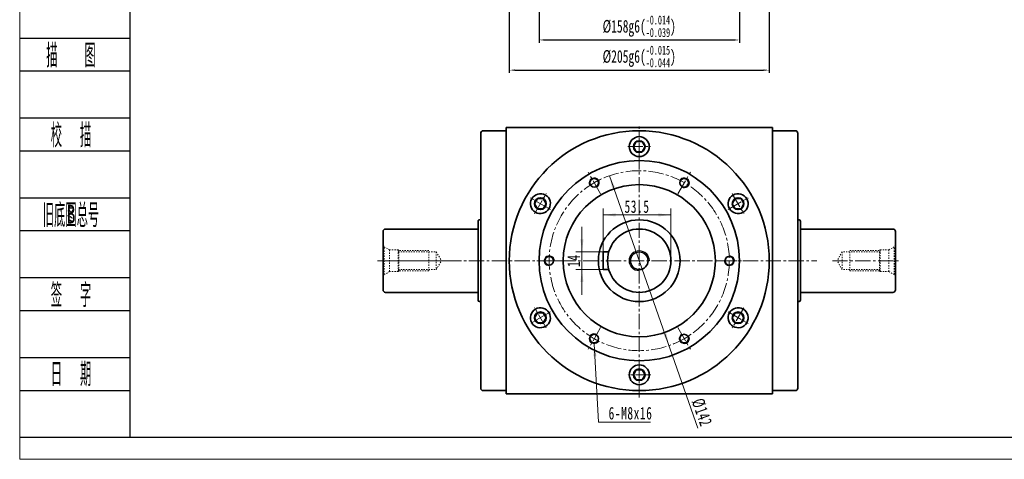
# Model space of a CAD drawing. Header units: millimetres. Extents: x 1714 to 3179, y 2392 to 3423.
# Tile 1 of 4: x 1721 to 2497, y 2392 to 2739. Entities that reach past the tile are written whole.
import ezdxf
from ezdxf.enums import TextEntityAlignment as Align

# ---------------------------------------------------------------- set-up
doc = ezdxf.new("R2010")
doc.units = ezdxf.units.MM
doc.set_wipeout_variables(frame=1)
doc.header["$PDSIZE"] = -5
doc.linetypes.add('点画线', pattern=[18, 12, -2, 2, -2])
doc.linetypes.add('虚线', pattern=[2, 1, -1])
doc.layers.get('0').update_dxf_attribs({"lineweight": 35})
doc.layers.add('2细线层', color=4, linetype='Continuous')
doc.layers.add('6文字层', color=3, linetype='Continuous')
for name, color, linetype, lineweight in [('中心线层', 1, '点画线', 18), ('图框_外框线', 7, 'Continuous', 18), ('尺寸线层', 3, 'Continuous', 18), ('粗实线层', 7, 'Continuous', 35)]:
    doc.layers.add(name, color=color, linetype=linetype, lineweight=lineweight)
doc.styles.add('PC_TEXTSTYLE', font='ISOCP.SHX', dxfattribs={"width": 0.707, "bigfont": 'GBCBIG.SHX'})
doc.styles.add('标准', font='txt', dxfattribs={"width": 0.667})
doc.dimstyles.new('a4-1-1.5', dxfattribs={"dimtxt": 4.5, "dimasz": 4.5, "dimexe": 2.25, "dimexo": 0, "dimgap": 0.75, "dimtad": 1, "dimdec": 3, "dimdsep": 46, "dimtxsty": '标准', "dimblk": '_CAXARROW', "dimcen": 0, "dimdle": 9, "dimazin": 2, "dimtfac": 0.707107, "dimtdec": 3, "dimtix": 1, "dimtmove": 2, "dimatfit": 3, "dimfxl": 0, "dimfrac": 2, "dimtolj": 1, "dimarcsym": 0})

# ---------------------------------------------------------------- blocks, each defined once
blk = doc.blocks.new('_CAXARROW')
blk.add_hatch(color=0).paths.add_polyline_path([(0, 0), (-1, 0.125), (-1, -0.125)], flags=0)
blk = doc.blocks.new('*X37')
at = {"layer": 'Defpoints', "color": 0}
for p in [(2130.61, 2871.21), (2288.61, 2871.21), (2288.61, 2722.94)]:
    blk.add_point(p, dxfattribs=at)
at = {"layer": '尺寸线层', "color": 0, "lineweight": -2}
for p, q in [((2130.61, 2871.21), (2130.61, 2720.69)), ((2288.61, 2871.21), (2288.61, 2720.69)), ((2135.11, 2722.94), (2284.11, 2722.94))]:
    blk.add_line(p, q, dxfattribs=at)
at = {"layer": '尺寸线层', "color": 0, "lineweight": -2, "xscale": 4.5, "yscale": 4.5, "zscale": 4.5, "rotation": 180}
blk.add_blockref('_CAXARROW', (2130.61, 2722.94), dxfattribs=at)
at = {"layer": '尺寸线层', "color": 0, "lineweight": -2, "xscale": 4.5, "yscale": 4.5, "zscale": 4.5}
blk.add_blockref('_CAXARROW', (2288.61, 2722.94), dxfattribs=at)
at = {"layer": '尺寸线层', "color": 0, "insert": (2209.61, 2733.75), "char_height": 10, "attachment_point": 5, "style": '标准'}
blk.add_mtext('\\A1;{\\A1;\\A1;%%C158g6({\\H0.707107x;\\S-0.014^ -0.039;})}', dxfattribs=at)
blk = doc.blocks.new('*X39')
at = {"layer": 'Defpoints', "color": 0}
for p in [(2107.11, 2939.21), (2312.11, 2939.21), (2312.11, 2699.14)]:
    blk.add_point(p, dxfattribs=at)
at = {"layer": '尺寸线层', "color": 0, "lineweight": -2}
for p, q in [((2107.11, 2939.21), (2107.11, 2696.89)), ((2312.11, 2939.21), (2312.11, 2696.89)), ((2111.61, 2699.14), (2307.61, 2699.14))]:
    blk.add_line(p, q, dxfattribs=at)
at = {"layer": '尺寸线层', "color": 0, "lineweight": -2, "xscale": 4.5, "yscale": 4.5, "zscale": 4.5, "rotation": 180}
blk.add_blockref('_CAXARROW', (2107.11, 2699.14), dxfattribs=at)
at = {"layer": '尺寸线层', "color": 0, "lineweight": -2, "xscale": 4.5, "yscale": 4.5, "zscale": 4.5}
blk.add_blockref('_CAXARROW', (2312.11, 2699.14), dxfattribs=at)
at = {"layer": '尺寸线层', "color": 0, "insert": (2209.61, 2709.95), "char_height": 10, "attachment_point": 5, "style": '标准'}
blk.add_mtext('\\A1;{\\A1;\\A1;%%C205g6({\\H0.707107x;\\S-0.015^ -0.044;})}', dxfattribs=at)
blk = doc.blocks.new('m16螺纹中心孔_2')
at = {"layer": '中心线层', "linetype": '点画线', "lineweight": 18}
blk.add_line((49.71, 0), (-4.25, 0), dxfattribs=at)
at = {"layer": '粗实线层', "color": 6, "linetype": '虚线', "lineweight": 18}
for p, q in [((0, -12.65), (0, 12.65)), ((0, 12.65), (0.99, 10.93)), ((5.2, 8.5), (0.99, 10.93)), ((0.99, -10.93), (0.99, 10.93)), ((12, 8.5), (5.2, 8.5)), ((5.2, -8.5), (5.2, 8.5)), ((12.5, 8), (12, 8.5)), ((12, -8.5), (12, 8.5)), ((36, 8), (12.5, 8)), ((12.5, -8), (12.5, 8)), ((36, -8), (36, 8)), ((12, 7), (42, 7)), ((42, 7), (46.04, 0)), ((42, 7), (42, -7)), ((42, -7), (46.04, 0)), ((12, -7), (42, -7)), ((0, -12.65), (0.99, -10.93)), ((5.2, -8.5), (0.99, -10.93)), ((12, -8.5), (5.2, -8.5)), ((12.5, -8), (12, -8.5)), ((36, -8), (12.5, -8))]:
    blk.add_line(p, q, dxfattribs=at)
blk = doc.blocks.new('*X46')
at = {"layer": '中心线层', "linetype": '点画线', "lineweight": 18}
for p, q in [((0, -9.12), (0, 9.12)), ((-9.12, 0), (9.12, 0))]:
    blk.add_line(p, q, dxfattribs=at)
at = {"layer": '粗实线层'}
for p, q in [((-4.62, 0), (-2.31, 4)), ((-4.62, 0), (-2.31, -4)), ((-2.31, 4), (2.31, 4)), ((4.62, 0), (2.31, 4)), ((4.62, 0), (2.31, 4)), ((4.62, 0), (2.31, -4)), ((-2.31, -4), (2.31, -4))]:
    blk.add_line(p, q, dxfattribs=at)
blk.add_circle((0, 0), 4.62, dxfattribs=at)
for start, end in [(0, 180), (180, 360)]:
    blk.add_arc((0, 0), 7.87, start, end, dxfattribs=at)
blk = doc.blocks.new('*X47')
at = {"layer": '尺寸线层', "linetype": 'Continuous'}
for points in [[(2164.44, 2555.78), (2165.68, 2565.68), (2163.2, 2565.68)], [(2164.44, 2541.78), (2165.68, 2531.88), (2163.2, 2531.88)]]:
    blk.add_hatch(color=0, dxfattribs=at).paths.add_polyline_path(points, flags=0)
at = {"layer": '尺寸线层', "color": 0, "linetype": 'Continuous'}
for p, q in [((2164.44, 2575.58), (2164.44, 2521.98)), ((2181.11, 2555.78), (2159.49, 2555.78)), ((2181.11, 2541.78), (2159.49, 2541.78))]:
    blk.add_line(p, q, dxfattribs=at)
at = {"layer": '尺寸线层', "color": 0, "insert": (2157.89, 2548.78), "char_height": 9.9, "width": 19.8, "attachment_point": 5, "rotation": 90, "line_spacing_factor": 1.15057, "style": '标准'}
blk.add_mtext('\\T1.1;14', dxfattribs=at)
blk = doc.blocks.new('*X48')
at = {"layer": '尺寸线层', "linetype": 'Continuous'}
for points in [[(2181.11, 2584.89), (2191.01, 2586.12), (2191.01, 2583.65)], [(2234.61, 2584.89), (2224.71, 2586.12), (2224.71, 2583.65)]]:
    blk.add_hatch(color=0, dxfattribs=at).paths.add_polyline_path(points, flags=0)
at = {"layer": '尺寸线层', "color": 0, "linetype": 'Continuous'}
for p, q in [((2181.11, 2555.78), (2181.11, 2589.84)), ((2234.61, 2548.78), (2234.61, 2589.84)), ((2181.11, 2584.89), (2234.61, 2584.89))]:
    blk.add_line(p, q, dxfattribs=at)
at = {"layer": '尺寸线层', "color": 0, "insert": (2207.86, 2591.43), "char_height": 9.9, "width": 35.9362, "attachment_point": 5, "line_spacing_factor": 1.15057, "style": '标准'}
blk.add_mtext('\\T1.1;53.5', dxfattribs=at)
blk = doc.blocks.new('*X49')
at = {"layer": '尺寸线层', "linetype": 'Continuous'}
blk.add_hatch(color=0, dxfattribs=at).paths.add_polyline_path([(-6.37, 61.9), (-4.59, 52.08), (-7.07, 51.95)], flags=0)
at = {"layer": '尺寸线层', "color": 0, "linetype": 'Continuous'}
blk.add_line((-6.37, 61.9), (-3, 0), dxfattribs=at)
at = {"layer": '尺寸线层', "color": 0}
for p, q in [((-3, 0), (0, 0)), ((0, 0), (38.07, 0)), ((0, 0), (0, 0))]:
    blk.add_line(p, q, dxfattribs=at)
at = {"layer": '尺寸线层', "color": 0, "insert": (4.95, 1.98), "char_height": 9.9, "width": 66.2329, "attachment_point": 7, "line_spacing_factor": 1.15057, "style": '标准'}
blk.add_mtext('\\T1.1;6-M8x16', dxfattribs=at)
blk = doc.blocks.new('*X50')
at = {"layer": '尺寸线层', "linetype": 'Continuous'}
for points in [[(2186.11, 2615.78), (2188.22, 2606.03), (2190.56, 2606.85)], [(2233.1, 2481.78), (2228.66, 2490.71), (2230.99, 2491.53)]]:
    blk.add_hatch(color=0, dxfattribs=at).paths.add_polyline_path(points, flags=0)
at = {"layer": '尺寸线层', "color": 0, "linetype": 'Continuous'}
blk.add_line((2255.91, 2416.74), (2186.11, 2615.78), dxfattribs=at)
at = {"layer": '尺寸线层', "color": 0, "insert": (2258.98, 2429.11), "char_height": 9.9, "width": 42.6466, "attachment_point": 5, "rotation": 289.32486, "line_spacing_factor": 1.15057, "style": '标准'}
blk.add_mtext('\\T1.1;%%C142', dxfattribs=at)

msp = doc.modelspace()

# ---------------------------------------------------------------- linework, layer by layer
at = {"layer": '2细线层'}
for p, q in [((1721.1736, 2724.4543), (1807.9393, 2724.4543)), ((1721.1736, 2698.5116), (1807.9393, 2698.5116)), ((1721.1736, 2661.4507), (1807.9393, 2661.4507)), ((1721.1736, 2635.508), (1807.9393, 2635.508)), ((1721.1736, 2598.447), (1807.9393, 2598.447)), ((1721.1736, 2572.5043), (1807.9393, 2572.5043)), ((1721.1736, 2535.4433), (1807.9393, 2535.4433)), ((1721.1736, 2509.5006), (1807.9393, 2509.5006)), ((1721.1736, 2472.4396), (1807.9393, 2472.4396)), ((1721.1736, 2446.497), (1807.9393, 2446.497)), ((1721.1736, 2409.436), (1807.9393, 2409.436))]:
    msp.add_line(p, q, dxfattribs=at)
at = {"layer": '中心线层'}
for p, q in [((2209.6077, 2440.7819), (2209.6077, 2656.7819)), ((2179.176, 2601.4912), (2169.2834, 2618.6256)), ((2240.0394, 2601.4912), (2249.9319, 2618.6256)), ((2003.3577, 2548.7819), (2349.5738, 2548.7819)), ((2148.7442, 2548.7819), (2128.9592, 2548.7819)), ((2270.4711, 2548.7819), (2290.2562, 2548.7819)), ((2179.176, 2496.0727), (2169.2834, 2478.9383)), ((2240.0394, 2496.0727), (2249.9319, 2478.9383))]:
    msp.add_line(p, q, dxfattribs=at)
at = {"layer": '粗实线层'}
for p, q in [((2084.6077, 2649.2819), (2084.6077, 2448.2819)), ((2104.6077, 2651.2819), (2086.6077, 2651.2819)), ((2104.6077, 2443.7819), (2104.6077, 2653.7819)), ((2104.6077, 2653.7819), (2314.6077, 2653.7819)), ((2314.6077, 2443.7819), (2314.6077, 2653.7819)), ((2314.6077, 2651.2819), (2332.6077, 2651.2819)), ((2334.6077, 2649.2819), (2334.6077, 2448.2819)), ((2082.6077, 2517.5319), (2082.6077, 2580.0319)), ((2084.6077, 2581.0319), (2083.6077, 2581.0319)), ((2334.6077, 2581.0319), (2335.6077, 2581.0319)), ((2336.6077, 2517.5319), (2336.6077, 2580.0319)), ((2007.6077, 2571.7819), (2007.6077, 2525.7819)), ((2009.6077, 2573.7819), (2082.6077, 2573.7819)), ((2409.6077, 2573.7819), (2336.6077, 2573.7819)), ((2411.6077, 2571.7819), (2411.6077, 2525.7819)), ((2181.1077, 2555.7819), (2181.1077, 2541.7819)), ((2181.1077, 2555.7819), (2185.6077, 2555.7819)), ((2181.1077, 2541.7819), (2185.6077, 2541.7819)), ((2009.6077, 2523.7819), (2082.6077, 2523.7819)), ((2409.6077, 2523.7819), (2336.6077, 2523.7819)), ((2084.6077, 2516.5319), (2083.6077, 2516.5319)), ((2334.6077, 2516.5319), (2335.6077, 2516.5319)), ((2104.6077, 2446.2819), (2086.6077, 2446.2819)), ((2314.6077, 2446.2819), (2332.6077, 2446.2819)), ((2314.6077, 2443.7819), (2104.6077, 2443.7819))]:
    msp.add_line(p, q, dxfattribs=at)
for centre, radius in [((2209.6077, 2548.7819), 102.5), ((2209.6077, 2548.7819), 79), ((2209.6077, 2548.7819), 60), ((2174.1077, 2610.2698), 3.4), ((2245.1077, 2610.2698), 3.4), ((2209.6077, 2548.7819), 32.25), ((2209.6077, 2548.7819), 25), ((2209.6077, 2548.7819), 7), ((2138.6077, 2548.7819), 3.4), ((2280.6077, 2548.7819), 3.4), ((2174.1077, 2487.2941), 3.4), ((2245.1077, 2487.2941), 3.4)]:
    msp.add_circle(centre, radius, dxfattribs=at)
for centre, radius, start, end in [((2086.6077, 2649.2819), 2, 90, 180), ((2332.6077, 2649.2819), 2, 0, 90), ((2083.6077, 2580.0319), 1, 90.0000003, 180.0000003), ((2335.6077, 2580.0319), 1, 0, 90), ((2009.6077, 2571.7819), 2, 90, 180), ((2409.6077, 2571.7819), 2, 0, 90), ((2009.6077, 2525.7819), 2, 180, 270), ((2409.6077, 2525.7819), 2, 270, 360), ((2083.6077, 2517.5319), 1, 180, 270), ((2335.6077, 2517.5319), 1, 270.0000003, 0.0000003), ((2086.6077, 2448.2819), 2, 180, 270), ((2332.6077, 2448.2819), 2, 270, 0)]:
    msp.add_arc(centre, radius, start, end, dxfattribs=at)
at = {"layer": '粗实线层', "lineweight": 18}
for centre, radius, start, end in [((2174.1077, 2610.2698), 4, 300, 212.010791), ((2245.1077, 2610.2698), 4, 240, 152.010791), ((2209.6077, 2548.7819), 8, 0, 270), ((2138.6077, 2548.7819), 4, 0, 272.010791), ((2280.6077, 2548.7819), 4, 180, 92.010791), ((2174.1077, 2487.2941), 4, 60, 332.010791), ((2245.1077, 2487.2941), 4, 120, 32.010791)]:
    msp.add_arc(centre, radius, start, end, dxfattribs=at)

# ---------------------------------------------------------------- block references
at = {"layer": '粗实线层'}
msp.add_blockref('m16螺纹中心孔_2', (2007.6077, 2548.7819), dxfattribs=at)
at = {"layer": '粗实线层', "xscale": -0.9999999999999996, "rotation": 360}
msp.add_blockref('m16螺纹中心孔_2', (2411.6077, 2548.7819), dxfattribs=at)

# ---------------------------------------------------------------- texts
at = {"layer": '6文字层', "color": 3, "style": 'PC_TEXTSTYLE'}
for s, width, p in [('描   图', 0.6667, (1761.6131, 2711.483)), ('校  描', 0.667, (1761.6131, 2648.4793)), ('旧底图总号', 0.667, (1761.6131, 2585.4756)), ('签  字', 0.667, (1761.6131, 2522.472)), ('日  期', 0.667, (1761.6362, 2459.8382))]:
    msp.add_text(s, height=18.53049, dxfattribs=dict(at, width=width)).set_placement(p, align=Align.MIDDLE)
at = {"layer": '6文字层', "width": 0.707}
msp.add_text('B', height=14.8244, dxfattribs=at).set_placement((1761.6131, 2585.4756), align=Align.MIDDLE)

# ---------------------------------------------------------------- dimensions: what is measured, and where the dimension line sits
at = {"layer": '尺寸线层'}
for base, p1, p2, text, override, picture, middle in [((2312.1077, 2699.143), (2107.1077, 2939.2124), (2312.1077, 2939.2124), '{\\A1;\\A1;%%C205g6({\\H0.707107x;\\S-0.015^ -0.044;})}', {"dimtxt": 10, "dimgap": 1, "dimpost": '%%C<>', "dimsah": 1, "dimtp": -0.015, "dimtm": 0.044, "dimtdec": 3, "dimtfill": 1, "dimtzin": 8}, '*X39', (2209.6077, 2709.9484)), ((2288.6077, 2722.9412), (2130.6077, 2871.2124), (2288.6077, 2871.2124), '{\\A1;\\A1;%%C158g6({\\H0.707107x;\\S-0.014^ -0.039;})}', {"dimtxt": 10, "dimgap": 1, "dimpost": '%%C<>', "dimsah": 1, "dimtp": -0.014, "dimtm": 0.039, "dimtdec": 3, "dimtfill": 1, "dimtzin": 8}, '*X37', (2209.6077, 2733.7467))]:
    dim = msp.add_linear_dim(base=base, p1=p1, p2=p2, text=text, dimstyle='a4-1-1.5', override=override, dxfattribs=at)
    dim.commit()
    dim.dimension.update_dxf_attribs({"geometry": picture, "text_midpoint": middle, "dimtype": 160})
dim = msp.add_linear_dim(base=(2234.6077, 2584.8864), p1=(2181.1077, 2555.7819), p2=(2234.6077, 2548.7819), dimstyle='a4-1-1.5', override={"dimsah": 1, "dimtfill": 1, "dimtzin": 8}, dxfattribs=at)
dim.commit()
dim.dimension.update_dxf_attribs({"geometry": '*X48', "text_midpoint": (2207.8577, 2591.4329), "dimtype": 160})
dim = msp.add_linear_dim(base=(2164.4384, 2541.7819), p1=(2181.1077, 2555.7819), p2=(2181.1077, 2541.7819), angle=270, dimstyle='a4-1-1.5', override={"dimsah": 1, "dimtfill": 1, "dimtzin": 8}, dxfattribs=at)
dim.commit()
dim.dimension.update_dxf_attribs({"geometry": '*X47', "text_midpoint": (2157.892, 2548.7819), "dimtype": 160})

# ---------------------------------------------------------------- next in the draw order: wipeouts: each hides what was drawn before it
for points in [[(2217.4727, 2638.7819), (2217.3802, 2639.9846), (2217.3802, 2639.9846), (2216.7337, 2642.1104), (2215.5184, 2643.9705), (2213.8314, 2645.4166), (2211.8073, 2646.3331), (2209.6077, 2646.6469), (2209.6077, 2646.6469), (2207.408, 2646.3331), (2205.3839, 2645.4166), (2203.6969, 2643.9705), (2202.4817, 2642.1104), (2201.8352, 2639.9846), (2201.8352, 2639.9846), (2201.7427, 2638.7819), (2201.7427, 2638.7819), (2202.0107, 2636.7463), (2202.7964, 2634.8494), (2204.0463, 2633.2206), (2205.6752, 2631.9707), (2207.5721, 2631.1849), (2209.6077, 2630.9169), (2209.6077, 2630.9169), (2212.0381, 2631.3019), (2214.2306, 2632.419), (2215.9706, 2634.159), (2217.0877, 2636.3515)], [(2135.5979, 2600.5932), (2134.5101, 2601.1145), (2134.5101, 2601.1145), (2132.3459, 2601.6175), (2130.1273, 2601.4951), (2128.0315, 2600.7571), (2126.2257, 2599.4625), (2124.8541, 2597.7144), (2124.8541, 2597.7144), (2124.0261, 2595.6526), (2123.8078, 2593.4414), (2124.2166, 2591.2574), (2125.2199, 2589.2749), (2126.7376, 2587.6521), (2126.7376, 2587.6521), (2127.7329, 2586.9707), (2127.7329, 2586.9707), (2129.6298, 2586.1849), (2131.6654, 2585.9169), (2133.701, 2586.1849), (2135.5979, 2586.9707), (2137.2268, 2588.2206), (2138.4767, 2589.8494), (2138.4767, 2589.8494), (2139.3585, 2592.1467), (2139.4873, 2594.6041), (2138.8504, 2596.9809), (2137.5102, 2599.0447)], [(2291.4825, 2586.9707), (2292.4777, 2587.6521), (2292.4777, 2587.6521), (2293.9955, 2589.2749), (2294.9988, 2591.2574), (2295.4076, 2593.4414), (2295.1893, 2595.6526), (2294.3613, 2597.7144), (2294.3613, 2597.7144), (2292.9896, 2599.4625), (2291.1838, 2600.7571), (2289.088, 2601.4951), (2286.8695, 2601.6175), (2284.7052, 2601.1145), (2284.7052, 2601.1145), (2283.6175, 2600.5932), (2283.6175, 2600.5932), (2281.9886, 2599.3433), (2280.7387, 2597.7144), (2279.953, 2595.8176), (2279.685, 2593.7819), (2279.953, 2591.7463), (2280.7387, 2589.8494), (2280.7387, 2589.8494), (2282.2872, 2587.9371), (2284.351, 2586.5969), (2286.7278, 2585.96), (2289.1852, 2586.0888)], [(2127.7329, 2510.5932), (2126.7376, 2509.9118), (2126.7376, 2509.9118), (2125.2199, 2508.289), (2124.2166, 2506.3065), (2123.8078, 2504.1225), (2124.0261, 2501.9113), (2124.8541, 2499.8494), (2124.8541, 2499.8494), (2126.2257, 2498.1014), (2128.0315, 2496.8068), (2130.1273, 2496.0688), (2132.3459, 2495.9464), (2134.5101, 2496.4494), (2134.5101, 2496.4494), (2135.5979, 2496.9707), (2135.5979, 2496.9707), (2137.2268, 2498.2206), (2138.4767, 2499.8494), (2139.2624, 2501.7463), (2139.5304, 2503.7819), (2139.2624, 2505.8176), (2138.4767, 2507.7144), (2138.4767, 2507.7144), (2136.9281, 2509.6268), (2134.8644, 2510.967), (2132.4875, 2511.6039), (2130.0302, 2511.4751)], [(2283.6175, 2496.9707), (2284.7052, 2496.4494), (2284.7052, 2496.4494), (2286.8695, 2495.9464), (2289.088, 2496.0688), (2291.1838, 2496.8068), (2292.9896, 2498.1014), (2294.3613, 2499.8494), (2294.3613, 2499.8494), (2295.1893, 2501.9113), (2295.4076, 2504.1225), (2294.9988, 2506.3065), (2293.9955, 2508.289), (2292.4777, 2509.9118), (2292.4777, 2509.9118), (2291.4825, 2510.5932), (2291.4825, 2510.5932), (2289.5856, 2511.379), (2287.55, 2511.6469), (2285.5143, 2511.379), (2283.6175, 2510.5932), (2281.9886, 2509.3433), (2280.7387, 2507.7144), (2280.7387, 2507.7144), (2279.8568, 2505.4172), (2279.728, 2502.9598), (2280.3649, 2500.583), (2281.7051, 2498.5192)], [(2201.7427, 2458.7819), (2201.8352, 2457.5793), (2201.8352, 2457.5793), (2202.4817, 2455.4535), (2203.6969, 2453.5934), (2205.3839, 2452.1473), (2207.408, 2451.2308), (2209.6077, 2450.9169), (2209.6077, 2450.9169), (2211.8073, 2451.2308), (2213.8314, 2452.1473), (2215.5184, 2453.5934), (2216.7337, 2455.4535), (2217.3802, 2457.5793), (2217.3802, 2457.5793), (2217.4727, 2458.7819), (2217.4727, 2458.7819), (2217.2047, 2460.8176), (2216.419, 2462.7144), (2215.1691, 2464.3433), (2213.5402, 2465.5932), (2211.6433, 2466.379), (2209.6077, 2466.6469), (2209.6077, 2466.6469), (2207.1773, 2466.262), (2204.9847, 2465.1449), (2203.2448, 2463.4049), (2202.1276, 2461.2124)]]:
    msp.add_wipeout(points).dxf.layer = '粗实线层'

# ---------------------------------------------------------------- next in the draw order: linework, layer by layer
at = {"layer": '中心线层'}
msp.add_circle((2209.6077, 2548.7819), 71, dxfattribs=at)
at = {"layer": '图框_外框线', "color": 3}
msp.add_lwpolyline([(1721.1493, 2392.078), (3179.2213, 2392.078), (3179.2213, 3423.1432), (1721.1493, 3423.1432)], close=True, dxfattribs=at)
at = {"layer": '图框_外框线', "color": 3, "lineweight": 25}
msp.add_lwpolyline([(1807.9393, 2409.436), (3161.8633, 2409.436), (3161.8633, 3405.7852), (1807.9393, 3405.7852)], close=True, dxfattribs=at)

# ---------------------------------------------------------------- next in the draw order: block references
at = {"layer": '尺寸线层'}
msp.add_blockref('*X49', (2180.476, 2421.3964), dxfattribs=at)
at = {"layer": '粗实线层'}
msp.add_blockref('*X46', (2209.6077, 2638.7819), dxfattribs=at)
for p, rotation in [((2131.6654, 2593.7819), 59.99999999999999), ((2287.55, 2593.7819), 299.9999999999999), ((2131.6654, 2503.7819), 120), ((2287.55, 2503.7819), 240), ((2209.6077, 2458.7819), 180)]:
    msp.add_blockref('*X46', p, dxfattribs=dict(at, rotation=rotation))

# ---------------------------------------------------------------- next in the draw order: dimensions: what is measured, and where the dimension line sits
at = {"layer": '尺寸线层'}
dim = msp.add_diameter_dim_2p(p1=(2186.1121, 2615.7816), p2=(2233.1033, 2481.7823), dimstyle='a4-1-1.5', override={"dimpost": '%%C<>', "dimsah": 1, "dimtfill": 1, "dimtzin": 8}, dxfattribs=at)
dim.commit()
dim.dimension.update_dxf_attribs({"geometry": '*X50', "text_midpoint": (2252.3842, 2426.8011), "dimtype": 163})

doc.saveas('drawing.dxf')
